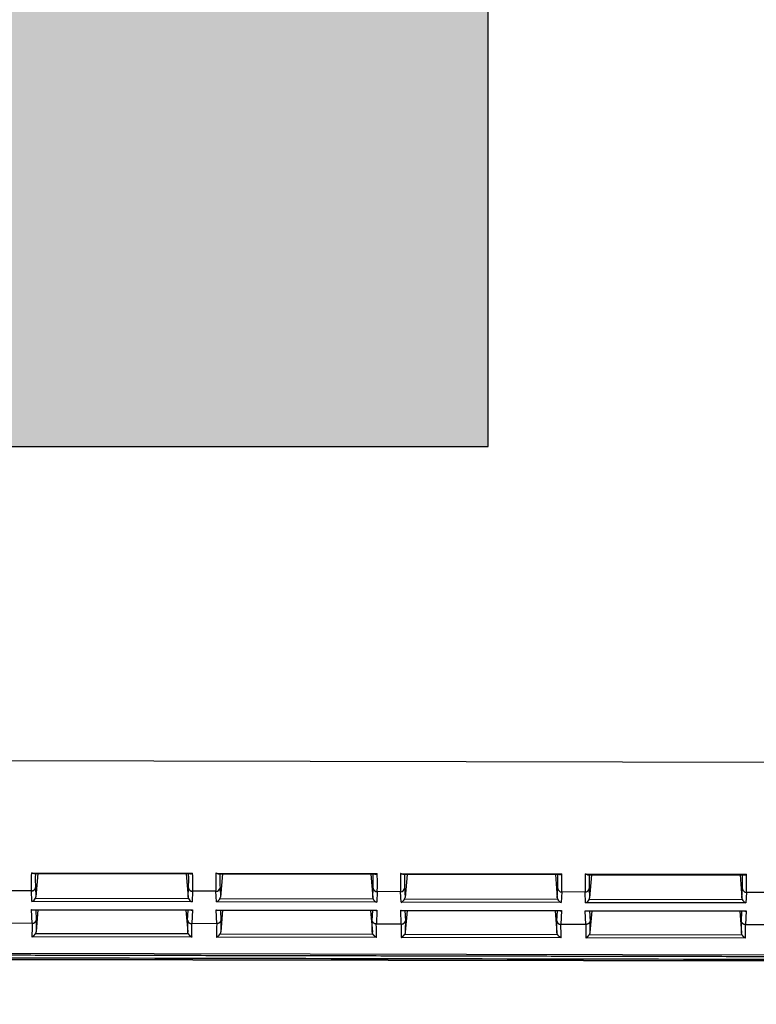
# Model space of a CAD drawing. Header units: millimetres. Extents: x 40090 to 187415, y -53271 to 40260.
# Tile 14 of 43: x 55835 to 55889, y 13765 to 13837. Entities that reach past the tile are written whole.
import ezdxf

# ---------------------------------------------------------------- set-up
doc = ezdxf.new("R2010")
doc.units = ezdxf.units.MM
for name, color, linetype in [('AVM_projekce', 240, 'Continuous'), ('AVM_projektor', 6, 'Continuous'), ('AVM_reproduktor', 6, 'Continuous'), ('AVM_TECHNIKA', 6, 'Continuous')]:
    doc.layers.add(name, color=color, linetype=linetype)
doc.styles.add('AVM', font='arial.ttf')
doc.dimstyles.new('AVM-1_50', dxfattribs={"dimscale": 40, "dimtxt": 2.5, "dimasz": 2.5, "dimexe": 1.25, "dimexo": 0.625, "dimtad": 1, "dimdec": 0, "dimrnd": 1, "dimtxsty": 'AVM', "dimcen": 2.5, "dimclrd": 256, "dimclre": 256, "dimclrt": 256, "dimadec": 0, "dimazin": 0, "dimtfac": 1, "dimtdec": 0, "dimtmove": 0, "dimatfit": 3, "dimfxl": 0, "dimarcsym": 0})

# ---------------------------------------------------------------- blocks, each defined once
blk = doc.blocks.new('PT-FW430-bottom')
for p, q in [((200.491, 304.353), (200.491, 73.885)), ((214.57, 304.016), (214.57, 3.544)), ((215, 294.627), (215, 20.806)), ((214.997, 21.103), (214.997, 294.331)), ((209.993, 263.653), (209.993, 261.948)), ((212.36, 263.713), (212.36, 261.887)), ((208.67, 250.153), (208.67, 261.947)), ((208.724, 250.321), (208.724, 261.779)), ((208.724, 261.476), (210.415, 261.618)), ((210.415, 261.618), (209.734, 261.649)), ((209.993, 261.948), (210.771, 261.912)), ((210.512, 250.46), (210.512, 261.64)), ((210.771, 261.912), (210.771, 250.188)), ((211.355, 250.167), (211.355, 261.933)), ((211.355, 261.933), (212.36, 261.887)), ((211.37, 250.262), (211.37, 261.838)), ((212.113, 261.588), (211.37, 261.622)), ((211.37, 261.463), (212.948, 261.596)), ((213.091, 250.465), (213.091, 261.636)), ((213.336, 261.894), (213.336, 250.207)), ((208.724, 250.624), (210.415, 250.482)), ((211.37, 250.637), (212.948, 250.505)), ((211.37, 250.478), (212.113, 250.512)), ((209.734, 250.451), (210.415, 250.482)), ((210.771, 250.188), (209.993, 250.153)), ((209.993, 250.153), (209.993, 248.448)), ((212.36, 250.213), (211.355, 250.167)), ((212.36, 250.213), (212.36, 248.387)), ((208.67, 236.653), (208.67, 248.447)), ((209.993, 248.448), (210.771, 248.412)), ((210.771, 248.412), (210.771, 236.688)), ((211.355, 236.667), (211.355, 248.433)), ((211.355, 248.433), (212.36, 248.387)), ((211.37, 236.762), (211.37, 248.338)), ((213.336, 248.394), (213.336, 236.707)), ((208.724, 236.821), (208.724, 248.279)), ((208.724, 247.976), (210.415, 248.118)), ((210.415, 248.118), (209.734, 248.149)), ((210.512, 236.96), (210.512, 248.14)), ((212.113, 248.088), (211.37, 248.122)), ((211.37, 247.963), (212.948, 248.096)), ((213.091, 236.965), (213.091, 248.136)), ((208.724, 237.124), (210.415, 236.982)), ((209.734, 236.951), (210.415, 236.982)), ((211.37, 237.137), (212.948, 237.005)), ((211.37, 236.978), (212.113, 237.012)), ((210.771, 236.688), (209.993, 236.653)), ((209.993, 236.653), (209.993, 234.948)), ((212.36, 236.713), (211.355, 236.667)), ((212.36, 236.713), (212.36, 234.887)), ((208.67, 223.153), (208.67, 234.947)), ((208.724, 223.321), (208.724, 234.779)), ((209.993, 234.948), (210.771, 234.912)), ((210.771, 234.912), (210.771, 223.188)), ((211.355, 223.167), (211.355, 234.933)), ((211.355, 234.933), (212.36, 234.887)), ((211.37, 223.262), (211.37, 234.838)), ((213.336, 234.894), (213.336, 223.207)), ((208.724, 234.476), (210.415, 234.618)), ((210.415, 234.618), (209.734, 234.649)), ((210.512, 223.46), (210.512, 234.64)), ((212.113, 234.588), (211.37, 234.622)), ((211.37, 234.463), (212.948, 234.596)), ((213.091, 223.465), (213.091, 234.636)), ((208.724, 223.624), (210.415, 223.482)), ((209.734, 223.451), (210.415, 223.482)), ((210.771, 223.188), (209.993, 223.153)), ((209.993, 223.153), (209.993, 221.448)), ((212.36, 223.213), (211.355, 223.167)), ((211.37, 223.637), (212.948, 223.505)), ((211.37, 223.478), (212.113, 223.512)), ((212.36, 223.213), (212.36, 221.387)), ((208.67, 209.653), (208.67, 221.447)), ((208.724, 209.821), (208.724, 221.279)), ((208.724, 220.976), (210.415, 221.118)), ((210.415, 221.118), (209.734, 221.149)), ((209.993, 221.448), (210.771, 221.412)), ((210.512, 209.96), (210.512, 221.14)), ((210.771, 221.412), (210.771, 209.688)), ((211.355, 209.667), (211.355, 221.433)), ((211.355, 221.433), (212.36, 221.387)), ((211.37, 209.762), (211.37, 221.338)), ((212.113, 221.088), (211.37, 221.122)), ((211.37, 220.963), (212.948, 221.096)), ((213.091, 209.965), (213.091, 221.136)), ((213.336, 221.394), (213.336, 209.707)), ((208.724, 210.124), (210.415, 209.982)), ((209.734, 209.951), (210.415, 209.982)), ((210.771, 209.688), (209.993, 209.653)), ((209.993, 209.653), (209.993, 207.948)), ((212.36, 209.713), (211.355, 209.667)), ((211.37, 210.137), (212.948, 210.005)), ((211.37, 209.978), (212.113, 210.012)), ((212.36, 209.713), (212.36, 207.887))]:
    blk.add_line(p, q)
for centre, major_axis, ratio, start_param, end_param in [((200.491, 261.009), (-10, -0.851), 0.042047, 3.454792, 3.751014), ((200.517, 260.71), (-9.7, -0.851), 0.043328, 3.454568, 3.699851), ((209.708, 261.948), (-0.014, -0.3), 0.950148, 0.139819, 1.61411), ((210.384, 261.917), (0.325, -0.012), 0.922888, 4.843824, 5.151363), ((210.486, 261.912), (-0.247, -0.236), 0.72431, 1.05271, 2.219463), ((211.07, 261.933), (0.239, -0.25), 0.72431, 0.648651, 0.965444), ((197.96, 259.961), (-16.7, -1.465), 0.043328, 3.594641, 3.697414), ((197.934, 260.26), (-17, -1.465), 0.042575, 3.574962, 3.695383), ((197.96, 252.139), (16.7, -1.465), 0.043328, 5.727364, 5.830137), ((200.491, 251.092), (10, -0.851), 0.042047, 5.673764, 5.969986), ((200.517, 251.39), (9.7, -0.851), 0.043328, 5.724927, 5.97021), ((209.708, 250.153), (0.014, -0.3), 0.950148, 1.527482, 3.001774), ((210.384, 250.183), (-0.325, -0.012), 0.922888, 4.273415, 4.580953), ((210.486, 250.188), (0.247, -0.236), 0.72431, 0.92213, 2.088882), ((211.07, 250.167), (-0.239, -0.25), 0.72431, 2.176149, 2.492942), ((197.934, 251.84), (17, -1.465), 0.042575, 5.729395, 5.849816), ((200.491, 247.509), (-10, -0.851), 0.042047, 3.454792, 3.751014), ((209.708, 248.448), (-0.014, -0.3), 0.950148, 0.139819, 1.61411), ((210.486, 248.412), (-0.247, -0.236), 0.72431, 1.05271, 2.219463), ((211.07, 248.433), (0.239, -0.25), 0.72431, 0.648651, 0.965444), ((197.934, 246.76), (-17, -1.465), 0.042575, 3.574962, 3.695383), ((200.517, 247.21), (-9.7, -0.851), 0.043328, 3.454568, 3.699851), ((210.384, 248.417), (0.325, -0.012), 0.922888, 4.843824, 5.151363), ((197.96, 246.461), (-16.7, -1.465), 0.043328, 3.594641, 3.697414), ((200.517, 237.89), (9.7, -0.851), 0.043328, 5.724927, 5.97021), ((209.708, 236.653), (0.014, -0.3), 0.950148, 1.527482, 3.001774), ((210.384, 236.683), (-0.325, -0.012), 0.922888, 4.273415, 4.580953), ((210.486, 236.688), (0.247, -0.236), 0.72431, 0.92213, 2.088882), ((197.96, 238.639), (16.7, -1.465), 0.043328, 5.727364, 5.830137), ((200.491, 237.592), (10, -0.851), 0.042047, 5.673764, 5.969986), ((211.07, 236.667), (-0.239, -0.25), 0.72431, 2.176149, 2.492942), ((197.934, 238.34), (17, -1.465), 0.042575, 5.729395, 5.849816), ((200.491, 234.009), (-10, -0.851), 0.042047, 3.454792, 3.751014), ((200.517, 233.71), (-9.7, -0.851), 0.043328, 3.454568, 3.699851), ((209.708, 234.948), (0.014, 0.3), 0.950148, 3.281412, 4.755703), ((210.486, 234.912), (-0.247, -0.236), 0.72431, 1.05271, 2.219463), ((211.07, 234.933), (0.239, -0.25), 0.72431, 0.648651, 0.965444), ((197.934, 233.26), (-17, -1.465), 0.042575, 3.574962, 3.695383), ((210.384, 234.917), (0.325, -0.012), 0.922888, 4.843824, 5.151363), ((197.96, 232.961), (-16.7, -1.465), 0.043328, 3.594641, 3.697414), ((200.491, 224.092), (10, -0.851), 0.042047, 5.673764, 5.969986), ((200.517, 224.39), (9.7, -0.851), 0.043328, 5.724927, 5.97021), ((209.708, 223.153), (-0.014, 0.3), 0.950148, 4.669075, 6.143366), ((210.384, 223.183), (-0.325, -0.012), 0.922888, 4.273415, 4.580953), ((210.486, 223.188), (0.247, -0.236), 0.72431, 0.92213, 2.088882), ((211.07, 223.167), (-0.239, -0.25), 0.72431, 2.176149, 2.492942), ((197.96, 225.139), (16.7, -1.465), 0.043328, 5.727364, 5.830137), ((197.934, 224.84), (17, -1.465), 0.042575, 5.729395, 5.849816), ((200.491, 220.509), (-10, -0.851), 0.042047, 3.454792, 3.751014), ((200.517, 220.21), (-9.7, -0.851), 0.043328, 3.454568, 3.699851), ((209.708, 221.448), (-0.014, -0.3), 0.950148, 0.139819, 1.61411), ((210.384, 221.417), (0.325, -0.012), 0.922888, 4.843824, 5.151363), ((210.486, 221.412), (-0.247, -0.236), 0.72431, 1.05271, 2.219463), ((211.07, 221.433), (0.239, -0.25), 0.72431, 0.648651, 0.965444), ((197.96, 219.461), (-16.7, -1.465), 0.043328, 3.594641, 3.697414), ((197.934, 219.76), (-17, -1.465), 0.042575, 3.574962, 3.695383), ((200.491, 210.592), (10, -0.851), 0.042047, 5.673764, 5.969986), ((200.517, 210.89), (9.7, -0.851), 0.043328, 5.724927, 5.97021), ((209.708, 209.653), (0.014, -0.3), 0.950148, 1.527482, 3.001774), ((210.384, 209.683), (-0.325, -0.012), 0.922888, 4.273415, 4.580953), ((210.486, 209.688), (0.247, -0.236), 0.72431, 0.92213, 2.088882), ((211.07, 209.667), (-0.239, -0.25), 0.72431, 2.176149, 2.492942), ((197.96, 211.639), (16.7, -1.465), 0.043328, 5.727364, 5.830137), ((197.934, 211.34), (17, -1.465), 0.042575, 5.729395, 5.849816)]:
    blk.add_ellipse(centre, major_axis=major_axis, ratio=ratio, start_param=start_param, end_param=end_param)
for points, start_tangent, end_tangent in [([(214.698, 305.111), (214.698, 302.486), (214.698, 299.86), (214.698, 297.235), (214.698, 294.61), (214.698, 291.985), (214.698, 289.36), (214.698, 286.735), (214.698, 284.11), (214.698, 281.484), (214.698, 278.859), (214.698, 276.234), (214.698, 273.609), (214.698, 270.984), (214.698, 268.359), (214.698, 265.733), (214.698, 263.108), (214.698, 260.483), (214.698, 257.858), (214.698, 255.233), (214.698, 252.608), (214.698, 249.983), (214.698, 247.357), (214.698, 244.732), (214.698, 242.107), (214.698, 239.482), (214.698, 236.857), (214.698, 234.232), (214.698, 231.606), (214.698, 228.981), (214.698, 226.356), (214.698, 223.731), (214.698, 221.106), (214.698, 218.481), (214.698, 215.856), (214.698, 213.23), (214.698, 210.605), (214.698, 207.98), (214.698, 205.355), (214.698, 202.73), (214.698, 200.105), (214.698, 197.48), (214.698, 194.854), (214.698, 192.229), (214.698, 189.604), (214.698, 186.979), (214.698, 184.354), (214.697, 181.729), (214.697, 179.103), (214.697, 176.478), (214.697, 173.853), (214.697, 171.228), (214.697, 168.603), (214.697, 165.978), (214.697, 163.353), (214.697, 160.727), (214.697, 158.102), (214.697, 155.477), (214.697, 152.852), (214.697, 150.227), (214.697, 147.602), (214.697, 144.976), (214.697, 142.351), (214.697, 139.726), (214.697, 137.101), (214.697, 134.476), (214.697, 131.851), (214.697, 129.226), (214.697, 126.6), (214.697, 123.975), (214.697, 121.35), (214.697, 118.725), (214.697, 116.1), (214.697, 113.475), (214.697, 110.849), (214.697, 108.224), (214.697, 105.599), (214.697, 102.974), (214.697, 100.349), (214.697, 97.724), (214.697, 95.099), (214.697, 92.473), (214.697, 89.848), (214.697, 87.223), (214.697, 84.598), (214.697, 81.973), (214.697, 79.348), (214.697, 76.723), (214.697, 74.097), (214.697, 71.472), (214.697, 68.847), (214.697, 66.222), (214.697, 63.597), (214.697, 60.972), (214.697, 58.346), (214.697, 55.721), (214.697, 53.096), (214.697, 50.471), (214.697, 47.846), (214.697, 45.221), (214.697, 42.596), (214.697, 39.97), (214.697, 37.345), (214.697, 34.72), (214.697, 32.095), (214.697, 29.47), (214.697, 26.845), (214.697, 24.219), (214.697, 21.594), (214.697, 18.969), (214.697, 16.344), (214.697, 13.719), (214.697, 11.094), (214.697, 8.469), (214.697, 5.843), (214.697, 3.218)], (-0.000004, -1), (-0.000004, -1)), ([(214.9, 297.867), (214.9, 238.944), (214.9, 180.02), (214.9, 121.097), (214.9, 62.173), (214.9, 3.25)], (0.000001, -1), (0.000001, -1)), ([(208.724, 261.779), (208.724, 261.787), (208.722, 261.798), (208.719, 261.81), (208.715, 261.824), (208.711, 261.84), (208.705, 261.857), (208.697, 261.877), (208.689, 261.898), (208.68, 261.922), (208.67, 261.947)], (-0.03175, 0.999496), (-0.384649, 0.923063)), ([(212.36, 261.887), (212.36, 261.882), (212.36, 261.876), (212.36, 261.871), (212.36, 261.866), (212.359, 261.861), (212.359, 261.856), (212.358, 261.85), (212.358, 261.845), (212.357, 261.84), (212.356, 261.835), (212.355, 261.83), (212.354, 261.825), (212.353, 261.82), (212.352, 261.814), (212.351, 261.809), (212.35, 261.804), (212.348, 261.799), (212.347, 261.794), (212.345, 261.789), (212.344, 261.785), (212.342, 261.78), (212.34, 261.775), (212.339, 261.77), (212.337, 261.765), (212.335, 261.76), (212.333, 261.756), (212.33, 261.751), (212.328, 261.746), (212.326, 261.742), (212.323, 261.737), (212.321, 261.732), (212.318, 261.728), (212.316, 261.723), (212.313, 261.719), (212.31, 261.714), (212.307, 261.71), (212.304, 261.705), (212.301, 261.701), (212.298, 261.697), (212.295, 261.695), (212.293, 261.693), (212.291, 261.69), (212.289, 261.688), (212.286, 261.685), (212.284, 261.682), (212.282, 261.679), (212.279, 261.675), (212.276, 261.672), (212.272, 261.668), (212.269, 261.665), (212.264, 261.661), (212.259, 261.656), (212.254, 261.652), (212.247, 261.648), (212.24, 261.643), (212.232, 261.638), (212.223, 261.633), (212.213, 261.628), (212.219, 261.628), (212.222, 261.628), (212.224, 261.628), (212.224, 261.627), (212.223, 261.625), (212.221, 261.624), (212.219, 261.622), (212.215, 261.62), (212.212, 261.618), (212.209, 261.615), (212.206, 261.613), (212.203, 261.611), (212.201, 261.61), (212.201, 261.608), (212.201, 261.607), (212.203, 261.607), (212.206, 261.607), (212.211, 261.608), (212.219, 261.609), (212.202, 261.605), (212.174, 261.599), (212.161, 261.595), (212.153, 261.594), (212.144, 261.592), (212.124, 261.589), (212.122, 261.589), (212.116, 261.588)], (-0.001368, -0.999999), (-0.999735, 0.023014)), ([(212.36, 261.887), (212.36, 261.887), (212.36, 261.887), (212.36, 261.887)], (0, -1), (-0.001059, -0.999999)), ([(213.091, 261.636), (213.082, 261.631), (213.072, 261.627), (213.063, 261.623), (213.054, 261.619), (213.045, 261.616), (213.035, 261.613), (213.026, 261.61), (213.016, 261.607), (213.007, 261.605), (212.997, 261.603), (212.987, 261.601), (212.977, 261.599), (212.968, 261.598), (212.958, 261.597), (212.948, 261.596)], (-0.892107, -0.451825), (-0.996524, -0.083302)), ([(213.337, 261.897), (213.335, 261.89), (213.332, 261.884), (213.329, 261.878), (213.327, 261.873), (213.324, 261.868), (213.322, 261.863), (213.32, 261.859), (213.318, 261.855), (213.316, 261.852), (213.314, 261.848), (213.311, 261.844), (213.309, 261.84), (213.306, 261.835), (213.303, 261.83), (213.3, 261.826), (213.297, 261.821), (213.294, 261.817), (213.292, 261.813), (213.289, 261.809), (213.286, 261.805), (213.283, 261.801), (213.28, 261.797), (213.277, 261.793), (213.274, 261.788), (213.27, 261.784), (213.267, 261.78), (213.264, 261.776), (213.26, 261.772), (213.257, 261.768), (213.253, 261.764), (213.25, 261.76), (213.246, 261.756), (213.243, 261.752), (213.239, 261.748), (213.235, 261.743), (213.23, 261.739), (213.226, 261.735), (213.222, 261.73), (213.218, 261.726), (213.214, 261.722), (213.21, 261.719), (213.205, 261.715), (213.201, 261.711), (213.196, 261.707), (213.192, 261.703), (213.187, 261.699), (213.182, 261.695), (213.177, 261.691), (213.173, 261.688), (213.168, 261.684), (213.163, 261.681), (213.159, 261.677), (213.154, 261.674), (213.149, 261.67), (213.144, 261.667), (213.139, 261.663), (213.134, 261.66), (213.129, 261.657), (213.123, 261.654), (213.118, 261.651), (213.113, 261.647), (213.107, 261.644), (213.102, 261.641), (213.096, 261.638), (213.091, 261.636)], (-0.399408, -0.916773), (-0.892122, -0.451794)), ([(212.111, 250.513), (212.116, 250.512), (212.122, 250.511), (212.127, 250.51), (212.132, 250.51), (212.137, 250.509), (212.142, 250.508), (212.146, 250.506), (212.151, 250.505), (212.156, 250.504), (212.16, 250.503), (212.164, 250.501), (212.169, 250.5), (212.173, 250.498), (212.177, 250.497), (212.182, 250.495), (212.186, 250.493), (212.191, 250.491), (212.195, 250.489), (212.2, 250.487), (212.204, 250.485), (212.208, 250.482), (212.212, 250.48), (212.216, 250.478), (212.22, 250.475), (212.224, 250.473), (212.229, 250.47), (212.233, 250.467), (212.237, 250.464), (212.241, 250.461), (212.245, 250.458), (212.248, 250.455), (212.252, 250.452), (212.256, 250.449), (212.26, 250.446), (212.263, 250.443), (212.267, 250.439), (212.27, 250.436), (212.274, 250.432), (212.277, 250.428), (212.281, 250.425), (212.284, 250.421), (212.287, 250.417), (212.29, 250.413), (212.294, 250.41), (212.297, 250.406), (212.3, 250.402), (212.303, 250.398), (212.305, 250.393), (212.308, 250.389), (212.311, 250.385), (212.314, 250.381), (212.316, 250.376), (212.319, 250.372), (212.321, 250.367), (212.324, 250.363), (212.326, 250.358), (212.328, 250.354), (212.331, 250.349), (212.333, 250.345), (212.335, 250.34), (212.337, 250.335), (212.339, 250.33), (212.34, 250.325), (212.342, 250.321), (212.344, 250.316), (212.345, 250.311), (212.347, 250.306), (212.348, 250.301), (212.35, 250.296), (212.351, 250.291), (212.352, 250.286), (212.353, 250.281), (212.354, 250.276), (212.355, 250.27), (212.356, 250.265), (212.357, 250.26), (212.358, 250.255), (212.358, 250.25), (212.359, 250.245), (212.359, 250.24), (212.36, 250.234), (212.36, 250.229), (212.36, 250.224), (212.36, 250.219), (212.36, 250.213)], (0.994634, -0.103452), (0.001302, -0.999999)), ([(212.948, 250.505), (212.958, 250.504), (212.968, 250.503), (212.977, 250.501), (212.987, 250.499), (212.997, 250.498), (213.007, 250.495), (213.016, 250.493), (213.026, 250.49), (213.035, 250.487), (213.045, 250.484), (213.054, 250.481), (213.063, 250.477), (213.072, 250.473), (213.082, 250.469), (213.091, 250.465)], (0.996524, -0.083302), (0.892107, -0.451825)), ([(208.724, 250.321), (208.724, 250.313), (208.722, 250.303), (208.719, 250.29), (208.715, 250.276), (208.711, 250.261), (208.705, 250.243), (208.697, 250.223), (208.689, 250.202), (208.68, 250.178), (208.67, 250.153)], (-0.03175, -0.999496), (-0.384649, -0.923063)), ([(212.36, 250.213), (212.36, 250.213), (212.36, 250.213), (212.36, 250.213)], (0.001323, -0.999999), (0.000265, -1)), ([(213.337, 250.204), (213.335, 250.21), (213.332, 250.216), (213.329, 250.222), (213.327, 250.227), (213.324, 250.233), (213.322, 250.237), (213.32, 250.241), (213.318, 250.245), (213.316, 250.248), (213.314, 250.252), (213.311, 250.256), (213.309, 250.261), (213.306, 250.265), (213.303, 250.27), (213.3, 250.275), (213.297, 250.279), (213.294, 250.283), (213.292, 250.287), (213.289, 250.291), (213.286, 250.295), (213.283, 250.299), (213.28, 250.303), (213.277, 250.308), (213.274, 250.312), (213.27, 250.316), (213.267, 250.32), (213.264, 250.324), (213.26, 250.328), (213.257, 250.332), (213.253, 250.336), (213.25, 250.34), (213.246, 250.345), (213.243, 250.349), (213.239, 250.353), (213.235, 250.357), (213.23, 250.361), (213.226, 250.366), (213.222, 250.37), (213.218, 250.374), (213.214, 250.378), (213.21, 250.381), (213.205, 250.385), (213.201, 250.389), (213.196, 250.393), (213.192, 250.397), (213.187, 250.401), (213.182, 250.405), (213.177, 250.409), (213.173, 250.412), (213.168, 250.416), (213.163, 250.42), (213.159, 250.423), (213.154, 250.427), (213.149, 250.43), (213.144, 250.433), (213.139, 250.437), (213.134, 250.44), (213.129, 250.443), (213.123, 250.447), (213.118, 250.45), (213.113, 250.453), (213.107, 250.456), (213.102, 250.459), (213.096, 250.462), (213.091, 250.465)], (-0.399408, 0.916773), (-0.892122, 0.451794)), ([(208.724, 248.279), (208.724, 248.287), (208.722, 248.298), (208.719, 248.31), (208.715, 248.324), (208.711, 248.34), (208.705, 248.357), (208.697, 248.377), (208.689, 248.398), (208.68, 248.422), (208.67, 248.447)], (-0.03175, 0.999496), (-0.384649, 0.923063)), ([(212.111, 248.088), (212.116, 248.088), (212.122, 248.089), (212.127, 248.09), (212.132, 248.091), (212.137, 248.092), (212.142, 248.093), (212.146, 248.094), (212.151, 248.095), (212.156, 248.096), (212.16, 248.098), (212.164, 248.099), (212.169, 248.1), (212.173, 248.102), (212.177, 248.104), (212.182, 248.105), (212.186, 248.107), (212.191, 248.109), (212.195, 248.111), (212.2, 248.113), (212.204, 248.116), (212.208, 248.118), (212.212, 248.12), (212.216, 248.123), (212.22, 248.125), (212.224, 248.128), (212.229, 248.13), (212.233, 248.133), (212.237, 248.136), (212.241, 248.139), (212.245, 248.142), (212.248, 248.145), (212.252, 248.148), (212.256, 248.151), (212.26, 248.154), (212.263, 248.158), (212.267, 248.161), (212.27, 248.165), (212.274, 248.168), (212.277, 248.172), (212.281, 248.175), (212.284, 248.179), (212.287, 248.183), (212.29, 248.187), (212.294, 248.191), (212.297, 248.195), (212.3, 248.199), (212.303, 248.203), (212.305, 248.207), (212.308, 248.211), (212.311, 248.215), (212.314, 248.22), (212.316, 248.224), (212.319, 248.228), (212.321, 248.233), (212.324, 248.237), (212.326, 248.242), (212.328, 248.246), (212.331, 248.251), (212.333, 248.256), (212.335, 248.26), (212.337, 248.265), (212.339, 248.27), (212.34, 248.275), (212.342, 248.28), (212.344, 248.285), (212.345, 248.289), (212.347, 248.294), (212.348, 248.299), (212.35, 248.304), (212.351, 248.309), (212.352, 248.315), (212.353, 248.32), (212.354, 248.325), (212.355, 248.33), (212.356, 248.335), (212.357, 248.34), (212.358, 248.345), (212.358, 248.35), (212.359, 248.355), (212.359, 248.361), (212.36, 248.366), (212.36, 248.371), (212.36, 248.376), (212.36, 248.382), (212.36, 248.387)], (0.994634, 0.103452), (0.001302, 0.999999)), ([(212.36, 248.387), (212.36, 248.387), (212.36, 248.387), (212.36, 248.387)], (0, -1), (-0.001059, -0.999999)), ([(213.337, 248.397), (213.335, 248.39), (213.332, 248.384), (213.329, 248.378), (213.327, 248.373), (213.324, 248.368), (213.322, 248.363), (213.32, 248.359), (213.318, 248.355), (213.316, 248.352), (213.314, 248.348), (213.311, 248.344), (213.309, 248.34), (213.306, 248.335), (213.303, 248.33), (213.3, 248.326), (213.297, 248.321), (213.294, 248.317), (213.292, 248.313), (213.289, 248.309), (213.286, 248.305), (213.283, 248.301), (213.28, 248.297), (213.277, 248.293), (213.274, 248.288), (213.27, 248.284), (213.267, 248.28), (213.264, 248.276), (213.26, 248.272), (213.257, 248.268), (213.253, 248.264), (213.25, 248.26), (213.246, 248.256), (213.243, 248.252), (213.239, 248.248), (213.235, 248.243), (213.23, 248.239), (213.226, 248.235), (213.222, 248.23), (213.218, 248.226), (213.214, 248.222), (213.21, 248.219), (213.205, 248.215), (213.201, 248.211), (213.196, 248.207), (213.192, 248.203), (213.187, 248.199), (213.182, 248.195), (213.177, 248.191), (213.173, 248.188), (213.168, 248.184), (213.163, 248.181), (213.159, 248.177), (213.154, 248.174), (213.149, 248.17), (213.144, 248.167), (213.139, 248.163), (213.134, 248.16), (213.129, 248.157), (213.123, 248.154), (213.118, 248.151), (213.113, 248.147), (213.107, 248.144), (213.102, 248.141), (213.096, 248.138), (213.091, 248.136)], (-0.399408, -0.916773), (-0.892122, -0.451794)), ([(213.091, 248.136), (213.082, 248.131), (213.072, 248.127), (213.063, 248.123), (213.054, 248.119), (213.045, 248.116), (213.035, 248.113), (213.026, 248.11), (213.016, 248.107), (213.007, 248.105), (212.997, 248.103), (212.987, 248.101), (212.977, 248.099), (212.968, 248.098), (212.958, 248.097), (212.948, 248.096)], (-0.892107, -0.451825), (-0.996524, -0.083302)), ([(208.724, 236.821), (208.724, 236.813), (208.722, 236.803), (208.719, 236.79), (208.715, 236.776), (208.711, 236.761), (208.705, 236.743), (208.697, 236.723), (208.689, 236.702), (208.68, 236.678), (208.67, 236.653)], (-0.03175, -0.999496), (-0.384649, -0.923063)), ([(212.36, 236.713), (212.36, 236.719), (212.36, 236.724), (212.36, 236.729), (212.36, 236.734), (212.359, 236.739), (212.359, 236.745), (212.358, 236.75), (212.358, 236.755), (212.357, 236.76), (212.356, 236.765), (212.355, 236.771), (212.354, 236.776), (212.353, 236.781), (212.352, 236.786), (212.351, 236.791), (212.35, 236.796), (212.348, 236.801), (212.347, 236.806), (212.345, 236.811), (212.344, 236.816), (212.342, 236.821), (212.34, 236.825), (212.339, 236.83), (212.337, 236.835), (212.335, 236.84), (212.333, 236.845), (212.33, 236.849), (212.328, 236.854), (212.326, 236.859), (212.323, 236.863), (212.321, 236.868), (212.318, 236.872), (212.316, 236.877), (212.313, 236.882), (212.31, 236.886), (212.307, 236.89), (212.304, 236.895), (212.301, 236.899), (212.298, 236.903), (212.295, 236.905), (212.293, 236.907), (212.291, 236.91), (212.289, 236.913), (212.286, 236.915), (212.284, 236.918), (212.282, 236.922), (212.279, 236.925), (212.276, 236.928), (212.272, 236.932), (212.269, 236.936), (212.264, 236.94), (212.259, 236.944), (212.254, 236.948), (212.247, 236.953), (212.24, 236.957), (212.232, 236.962), (212.223, 236.967), (212.213, 236.972), (212.219, 236.972), (212.222, 236.972), (212.224, 236.972), (212.224, 236.973), (212.223, 236.975), (212.221, 236.977), (212.219, 236.978), (212.215, 236.981), (212.212, 236.983), (212.209, 236.985), (212.206, 236.987), (212.203, 236.989), (212.201, 236.99), (212.201, 236.992), (212.201, 236.993), (212.203, 236.993), (212.206, 236.993), (212.211, 236.993), (212.219, 236.991), (212.202, 236.995), (212.174, 237.001), (212.161, 237.005), (212.153, 237.007), (212.144, 237.008), (212.124, 237.011), (212.122, 237.011), (212.116, 237.012)], (-0.001368, 0.999999), (-0.999735, -0.023014)), ([(212.948, 237.005), (212.958, 237.004), (212.968, 237.003), (212.977, 237.001), (212.987, 236.999), (212.997, 236.998), (213.007, 236.995), (213.016, 236.993), (213.026, 236.99), (213.035, 236.987), (213.045, 236.984), (213.054, 236.981), (213.063, 236.977), (213.072, 236.973), (213.082, 236.969), (213.091, 236.965)], (0.996524, -0.083302), (0.892107, -0.451825)), ([(213.337, 236.704), (213.335, 236.71), (213.332, 236.716), (213.329, 236.722), (213.327, 236.727), (213.324, 236.733), (213.322, 236.737), (213.32, 236.741), (213.318, 236.745), (213.316, 236.748), (213.314, 236.752), (213.311, 236.756), (213.309, 236.761), (213.306, 236.765), (213.303, 236.77), (213.3, 236.775), (213.297, 236.779), (213.294, 236.783), (213.292, 236.787), (213.289, 236.791), (213.286, 236.795), (213.283, 236.799), (213.28, 236.803), (213.277, 236.808), (213.274, 236.812), (213.27, 236.816), (213.267, 236.82), (213.264, 236.824), (213.26, 236.828), (213.257, 236.832), (213.253, 236.836), (213.25, 236.84), (213.246, 236.845), (213.243, 236.849), (213.239, 236.853), (213.235, 236.857), (213.23, 236.861), (213.226, 236.866), (213.222, 236.87), (213.218, 236.874), (213.214, 236.878), (213.21, 236.881), (213.205, 236.885), (213.201, 236.889), (213.196, 236.893), (213.192, 236.897), (213.187, 236.901), (213.182, 236.905), (213.177, 236.909), (213.173, 236.912), (213.168, 236.916), (213.163, 236.92), (213.159, 236.923), (213.154, 236.927), (213.149, 236.93), (213.144, 236.933), (213.139, 236.937), (213.134, 236.94), (213.129, 236.943), (213.123, 236.947), (213.118, 236.95), (213.113, 236.953), (213.107, 236.956), (213.102, 236.959), (213.096, 236.962), (213.091, 236.965)], (-0.399408, 0.916773), (-0.892122, 0.451794)), ([(212.36, 236.713), (212.36, 236.713), (212.36, 236.713), (212.36, 236.713)], (0.001323, -0.999999), (0.000265, -1)), ([(208.724, 234.779), (208.724, 234.787), (208.722, 234.798), (208.719, 234.81), (208.715, 234.824), (208.711, 234.84), (208.705, 234.857), (208.697, 234.877), (208.689, 234.898), (208.68, 234.922), (208.67, 234.947)], (-0.03175, 0.999496), (-0.384649, 0.923063)), ([(212.36, 234.887), (212.36, 234.882), (212.36, 234.876), (212.36, 234.871), (212.36, 234.866), (212.359, 234.861), (212.359, 234.856), (212.358, 234.85), (212.358, 234.845), (212.357, 234.84), (212.356, 234.835), (212.355, 234.83), (212.354, 234.825), (212.353, 234.82), (212.352, 234.814), (212.351, 234.809), (212.35, 234.804), (212.348, 234.799), (212.347, 234.794), (212.345, 234.789), (212.344, 234.785), (212.342, 234.78), (212.34, 234.775), (212.339, 234.77), (212.337, 234.765), (212.335, 234.76), (212.333, 234.756), (212.33, 234.751), (212.328, 234.746), (212.326, 234.742), (212.323, 234.737), (212.321, 234.732), (212.318, 234.728), (212.316, 234.723), (212.313, 234.719), (212.31, 234.714), (212.307, 234.71), (212.304, 234.705), (212.301, 234.701), (212.298, 234.697), (212.295, 234.695), (212.293, 234.693), (212.291, 234.69), (212.289, 234.688), (212.286, 234.685), (212.284, 234.682), (212.282, 234.679), (212.279, 234.675), (212.276, 234.672), (212.272, 234.668), (212.269, 234.665), (212.264, 234.661), (212.259, 234.656), (212.254, 234.652), (212.247, 234.648), (212.24, 234.643), (212.232, 234.638), (212.223, 234.633), (212.213, 234.628), (212.219, 234.628), (212.222, 234.628), (212.224, 234.628), (212.224, 234.627), (212.223, 234.625), (212.221, 234.624), (212.219, 234.622), (212.215, 234.62), (212.212, 234.618), (212.209, 234.615), (212.206, 234.613), (212.203, 234.611), (212.201, 234.61), (212.201, 234.608), (212.201, 234.607), (212.203, 234.607), (212.206, 234.607), (212.211, 234.608), (212.219, 234.609), (212.202, 234.605), (212.174, 234.599), (212.161, 234.595), (212.153, 234.594), (212.144, 234.592), (212.124, 234.589), (212.122, 234.589), (212.116, 234.588)], (-0.001368, -0.999999), (-0.999735, 0.023014)), ([(212.36, 234.887), (212.36, 234.887), (212.36, 234.887), (212.36, 234.887)], (0, -1), (-0.001059, -0.999999)), ([(213.337, 234.897), (213.335, 234.89), (213.332, 234.884), (213.329, 234.878), (213.327, 234.873), (213.324, 234.868), (213.322, 234.863), (213.32, 234.859), (213.318, 234.855), (213.316, 234.852), (213.314, 234.848), (213.311, 234.844), (213.309, 234.84), (213.306, 234.835), (213.303, 234.83), (213.3, 234.826), (213.297, 234.821), (213.294, 234.817), (213.292, 234.813), (213.289, 234.809), (213.286, 234.805), (213.283, 234.801), (213.28, 234.797), (213.277, 234.793), (213.274, 234.788), (213.27, 234.784), (213.267, 234.78), (213.264, 234.776), (213.26, 234.772), (213.257, 234.768), (213.253, 234.764), (213.25, 234.76), (213.246, 234.756), (213.243, 234.752), (213.239, 234.748), (213.235, 234.743), (213.23, 234.739), (213.226, 234.735), (213.222, 234.73), (213.218, 234.726), (213.214, 234.722), (213.21, 234.719), (213.205, 234.715), (213.201, 234.711), (213.196, 234.707), (213.192, 234.703), (213.187, 234.699), (213.182, 234.695), (213.177, 234.691), (213.173, 234.688), (213.168, 234.684), (213.163, 234.681), (213.159, 234.677), (213.154, 234.674), (213.149, 234.67), (213.144, 234.667), (213.139, 234.663), (213.134, 234.66), (213.129, 234.657), (213.123, 234.654), (213.118, 234.651), (213.113, 234.647), (213.107, 234.644), (213.102, 234.641), (213.096, 234.638), (213.091, 234.636)], (-0.399408, -0.916773), (-0.892122, -0.451794)), ([(213.091, 234.636), (213.082, 234.631), (213.072, 234.627), (213.063, 234.623), (213.054, 234.619), (213.045, 234.616), (213.035, 234.613), (213.026, 234.61), (213.016, 234.607), (213.007, 234.605), (212.997, 234.603), (212.987, 234.601), (212.977, 234.599), (212.968, 234.598), (212.958, 234.597), (212.948, 234.596)], (-0.892107, -0.451825), (-0.996524, -0.083302)), ([(208.724, 223.321), (208.724, 223.313), (208.722, 223.303), (208.719, 223.29), (208.715, 223.276), (208.711, 223.261), (208.705, 223.243), (208.697, 223.223), (208.689, 223.202), (208.68, 223.178), (208.67, 223.153)], (-0.03175, -0.999496), (-0.384649, -0.923063)), ([(212.111, 223.513), (212.116, 223.512), (212.122, 223.511), (212.127, 223.51), (212.132, 223.51), (212.137, 223.509), (212.142, 223.508), (212.146, 223.506), (212.151, 223.505), (212.156, 223.504), (212.16, 223.503), (212.164, 223.501), (212.169, 223.5), (212.173, 223.498), (212.177, 223.497), (212.182, 223.495), (212.186, 223.493), (212.191, 223.491), (212.195, 223.489), (212.2, 223.487), (212.204, 223.485), (212.208, 223.482), (212.212, 223.48), (212.216, 223.478), (212.22, 223.475), (212.224, 223.473), (212.229, 223.47), (212.233, 223.467), (212.237, 223.464), (212.241, 223.461), (212.245, 223.458), (212.248, 223.455), (212.252, 223.452), (212.256, 223.449), (212.26, 223.446), (212.263, 223.443), (212.267, 223.439), (212.27, 223.436), (212.274, 223.432), (212.277, 223.428), (212.281, 223.425), (212.284, 223.421), (212.287, 223.417), (212.29, 223.413), (212.294, 223.41), (212.297, 223.406), (212.3, 223.402), (212.303, 223.398), (212.305, 223.393), (212.308, 223.389), (212.311, 223.385), (212.314, 223.381), (212.316, 223.376), (212.319, 223.372), (212.321, 223.367), (212.324, 223.363), (212.326, 223.358), (212.328, 223.354), (212.331, 223.349), (212.333, 223.345), (212.335, 223.34), (212.337, 223.335), (212.339, 223.33), (212.34, 223.325), (212.342, 223.321), (212.344, 223.316), (212.345, 223.311), (212.347, 223.306), (212.348, 223.301), (212.35, 223.296), (212.351, 223.291), (212.352, 223.286), (212.353, 223.281), (212.354, 223.276), (212.355, 223.27), (212.356, 223.265), (212.357, 223.26), (212.358, 223.255), (212.358, 223.25), (212.359, 223.245), (212.359, 223.24), (212.36, 223.234), (212.36, 223.229), (212.36, 223.224), (212.36, 223.219), (212.36, 223.213)], (0.994634, -0.103452), (0.001302, -0.999999)), ([(212.36, 223.213), (212.36, 223.213), (212.36, 223.213), (212.36, 223.213)], (0.001323, -0.999999), (0.000265, -1)), ([(212.948, 223.505), (212.958, 223.504), (212.968, 223.503), (212.977, 223.501), (212.987, 223.499), (212.997, 223.498), (213.007, 223.495), (213.016, 223.493), (213.026, 223.49), (213.035, 223.487), (213.045, 223.484), (213.054, 223.481), (213.063, 223.477), (213.072, 223.473), (213.082, 223.469), (213.091, 223.465)], (0.996524, -0.083302), (0.892107, -0.451825)), ([(213.337, 223.204), (213.335, 223.21), (213.332, 223.216), (213.329, 223.222), (213.327, 223.227), (213.324, 223.233), (213.322, 223.237), (213.32, 223.241), (213.318, 223.245), (213.316, 223.248), (213.314, 223.252), (213.311, 223.256), (213.309, 223.261), (213.306, 223.265), (213.303, 223.27), (213.3, 223.275), (213.297, 223.279), (213.294, 223.283), (213.292, 223.287), (213.289, 223.291), (213.286, 223.295), (213.283, 223.299), (213.28, 223.303), (213.277, 223.308), (213.274, 223.312), (213.27, 223.316), (213.267, 223.32), (213.264, 223.324), (213.26, 223.328), (213.257, 223.332), (213.253, 223.336), (213.25, 223.34), (213.246, 223.345), (213.243, 223.349), (213.239, 223.353), (213.235, 223.357), (213.23, 223.361), (213.226, 223.366), (213.222, 223.37), (213.218, 223.374), (213.214, 223.378), (213.21, 223.381), (213.205, 223.385), (213.201, 223.389), (213.196, 223.393), (213.192, 223.397), (213.187, 223.401), (213.182, 223.405), (213.177, 223.409), (213.173, 223.412), (213.168, 223.416), (213.163, 223.42), (213.159, 223.423), (213.154, 223.427), (213.149, 223.43), (213.144, 223.433), (213.139, 223.437), (213.134, 223.44), (213.129, 223.443), (213.123, 223.447), (213.118, 223.45), (213.113, 223.453), (213.107, 223.456), (213.102, 223.459), (213.096, 223.462), (213.091, 223.465)], (-0.399408, 0.916773), (-0.892122, 0.451794)), ([(208.724, 221.279), (208.724, 221.287), (208.722, 221.298), (208.719, 221.31), (208.715, 221.324), (208.711, 221.34), (208.705, 221.357), (208.697, 221.377), (208.689, 221.398), (208.68, 221.422), (208.67, 221.447)], (-0.03175, 0.999496), (-0.384649, 0.923063)), ([(212.111, 221.088), (212.116, 221.088), (212.122, 221.089), (212.127, 221.09), (212.132, 221.091), (212.137, 221.092), (212.142, 221.093), (212.146, 221.094), (212.151, 221.095), (212.156, 221.096), (212.16, 221.098), (212.164, 221.099), (212.169, 221.1), (212.173, 221.102), (212.177, 221.104), (212.182, 221.105), (212.186, 221.107), (212.191, 221.109), (212.195, 221.111), (212.2, 221.113), (212.204, 221.116), (212.208, 221.118), (212.212, 221.12), (212.216, 221.123), (212.22, 221.125), (212.224, 221.128), (212.229, 221.13), (212.233, 221.133), (212.237, 221.136), (212.241, 221.139), (212.245, 221.142), (212.248, 221.145), (212.252, 221.148), (212.256, 221.151), (212.26, 221.154), (212.263, 221.158), (212.267, 221.161), (212.27, 221.165), (212.274, 221.168), (212.277, 221.172), (212.281, 221.175), (212.284, 221.179), (212.287, 221.183), (212.29, 221.187), (212.294, 221.191), (212.297, 221.195), (212.3, 221.199), (212.303, 221.203), (212.305, 221.207), (212.308, 221.211), (212.311, 221.215), (212.314, 221.22), (212.316, 221.224), (212.319, 221.228), (212.321, 221.233), (212.324, 221.237), (212.326, 221.242), (212.328, 221.246), (212.331, 221.251), (212.333, 221.256), (212.335, 221.26), (212.337, 221.265), (212.339, 221.27), (212.34, 221.275), (212.342, 221.28), (212.344, 221.285), (212.345, 221.289), (212.347, 221.294), (212.348, 221.299), (212.35, 221.304), (212.351, 221.309), (212.352, 221.315), (212.353, 221.32), (212.354, 221.325), (212.355, 221.33), (212.356, 221.335), (212.357, 221.34), (212.358, 221.345), (212.358, 221.35), (212.359, 221.355), (212.359, 221.361), (212.36, 221.366), (212.36, 221.371), (212.36, 221.376), (212.36, 221.382), (212.36, 221.387)], (0.994634, 0.103452), (0.001302, 0.999999)), ([(212.36, 221.387), (212.36, 221.387), (212.36, 221.387), (212.36, 221.387)], (0, -1), (-0.001059, -0.999999)), ([(213.091, 221.136), (213.082, 221.131), (213.072, 221.127), (213.063, 221.123), (213.054, 221.119), (213.045, 221.116), (213.035, 221.113), (213.026, 221.11), (213.016, 221.107), (213.007, 221.105), (212.997, 221.103), (212.987, 221.101), (212.977, 221.099), (212.968, 221.098), (212.958, 221.097), (212.948, 221.096)], (-0.892107, -0.451825), (-0.996524, -0.083302)), ([(213.091, 221.136), (213.096, 221.138), (213.102, 221.141), (213.107, 221.144), (213.113, 221.147), (213.118, 221.151), (213.123, 221.154), (213.129, 221.157), (213.134, 221.16), (213.139, 221.163), (213.144, 221.167), (213.149, 221.17), (213.154, 221.174), (213.159, 221.177), (213.163, 221.181), (213.168, 221.184), (213.173, 221.188), (213.177, 221.191), (213.182, 221.195), (213.187, 221.199), (213.192, 221.203), (213.196, 221.207), (213.201, 221.211), (213.205, 221.215), (213.21, 221.219), (213.214, 221.222), (213.218, 221.226), (213.222, 221.23), (213.226, 221.235), (213.23, 221.239), (213.235, 221.243), (213.239, 221.248), (213.243, 221.252), (213.246, 221.256), (213.25, 221.26), (213.253, 221.264), (213.257, 221.268), (213.26, 221.272), (213.264, 221.276), (213.267, 221.28), (213.27, 221.284), (213.274, 221.288), (213.277, 221.292), (213.28, 221.297), (213.283, 221.301), (213.286, 221.305), (213.289, 221.309), (213.291, 221.313), (213.294, 221.317), (213.297, 221.321), (213.299, 221.325), (213.302, 221.329), (213.305, 221.334), (213.308, 221.339), (213.311, 221.343), (213.313, 221.347), (213.315, 221.351), (213.317, 221.355), (213.319, 221.358), (213.321, 221.362), (213.323, 221.367), (213.326, 221.372), (213.329, 221.377), (213.331, 221.383), (213.334, 221.389), (213.337, 221.395)], (0.892122, 0.451794), (0.403352, 0.915045)), ([(208.724, 209.821), (208.724, 209.813), (208.722, 209.803), (208.719, 209.79), (208.715, 209.776), (208.711, 209.761), (208.705, 209.743), (208.697, 209.723), (208.689, 209.702), (208.68, 209.678), (208.67, 209.653)], (-0.03175, -0.999496), (-0.384649, -0.923063)), ([(212.36, 209.713), (212.36, 209.719), (212.36, 209.724), (212.36, 209.729), (212.36, 209.734), (212.359, 209.739), (212.359, 209.745), (212.358, 209.75), (212.358, 209.755), (212.357, 209.76), (212.356, 209.765), (212.355, 209.771), (212.354, 209.776), (212.353, 209.781), (212.352, 209.786), (212.351, 209.791), (212.35, 209.796), (212.348, 209.801), (212.347, 209.806), (212.345, 209.811), (212.344, 209.816), (212.342, 209.821), (212.34, 209.825), (212.339, 209.83), (212.337, 209.835), (212.335, 209.84), (212.333, 209.845), (212.33, 209.849), (212.328, 209.854), (212.326, 209.859), (212.323, 209.863), (212.321, 209.868), (212.318, 209.872), (212.316, 209.877), (212.313, 209.882), (212.31, 209.886), (212.307, 209.89), (212.304, 209.895), (212.301, 209.899), (212.298, 209.903), (212.295, 209.905), (212.293, 209.907), (212.291, 209.91), (212.289, 209.913), (212.286, 209.915), (212.284, 209.918), (212.282, 209.922), (212.279, 209.925), (212.276, 209.928), (212.272, 209.932), (212.269, 209.936), (212.264, 209.94), (212.259, 209.944), (212.254, 209.948), (212.247, 209.953), (212.24, 209.957), (212.232, 209.962), (212.223, 209.967), (212.213, 209.972), (212.219, 209.972), (212.222, 209.972), (212.224, 209.972), (212.224, 209.973), (212.223, 209.975), (212.221, 209.977), (212.219, 209.978), (212.215, 209.981), (212.212, 209.983), (212.209, 209.985), (212.206, 209.987), (212.203, 209.989), (212.201, 209.99), (212.201, 209.992), (212.201, 209.993), (212.203, 209.993), (212.206, 209.993), (212.211, 209.993), (212.219, 209.991), (212.202, 209.995), (212.174, 210.001), (212.161, 210.005), (212.153, 210.007), (212.144, 210.008), (212.124, 210.011), (212.122, 210.011), (212.116, 210.012)], (-0.001368, 0.999999), (-0.999735, -0.023014)), ([(212.36, 209.713), (212.36, 209.713), (212.36, 209.713), (212.36, 209.713)], (0.001323, -0.999999), (0.000265, -1)), ([(212.948, 210.005), (212.958, 210.004), (212.968, 210.003), (212.977, 210.001), (212.987, 209.999), (212.997, 209.998), (213.007, 209.995), (213.016, 209.993), (213.026, 209.99), (213.035, 209.987), (213.045, 209.984), (213.054, 209.981), (213.063, 209.977), (213.072, 209.973), (213.082, 209.969), (213.091, 209.965)], (0.996524, -0.083302), (0.892107, -0.451825)), ([(213.337, 209.704), (213.335, 209.71), (213.332, 209.716), (213.329, 209.722), (213.327, 209.727), (213.324, 209.733), (213.322, 209.737), (213.32, 209.741), (213.318, 209.745), (213.316, 209.748), (213.314, 209.752), (213.311, 209.756), (213.309, 209.761), (213.306, 209.765), (213.303, 209.77), (213.3, 209.775), (213.297, 209.779), (213.294, 209.783), (213.292, 209.787), (213.289, 209.791), (213.286, 209.795), (213.283, 209.799), (213.28, 209.803), (213.277, 209.808), (213.274, 209.812), (213.27, 209.816), (213.267, 209.82), (213.264, 209.824), (213.26, 209.828), (213.257, 209.832), (213.253, 209.836), (213.25, 209.84), (213.246, 209.845), (213.243, 209.849), (213.239, 209.853), (213.235, 209.857), (213.23, 209.861), (213.226, 209.866), (213.222, 209.87), (213.218, 209.874), (213.214, 209.878), (213.21, 209.881), (213.205, 209.885), (213.201, 209.889), (213.196, 209.893), (213.192, 209.897), (213.187, 209.901), (213.182, 209.905), (213.177, 209.909), (213.173, 209.912), (213.168, 209.916), (213.163, 209.92), (213.159, 209.923), (213.154, 209.927), (213.149, 209.93), (213.144, 209.933), (213.139, 209.937), (213.134, 209.94), (213.129, 209.943), (213.123, 209.947), (213.118, 209.95), (213.113, 209.953), (213.107, 209.956), (213.102, 209.959), (213.096, 209.962), (213.091, 209.965)], (-0.399408, 0.916773), (-0.892122, 0.451794))]:
    blk.add_spline(points, degree=3, dxfattribs=dict(start_tangent=start_tangent, end_tangent=end_tangent))
blk = doc.blocks.new('player')
at = {"layer": 'AVM_projekce'}
h = blk.add_hatch(color=6, dxfattribs=at)
h.dxf.hatch_style = 1
h.paths.add_polyline_path([(71498.368, 37158.685), (71628.368, 37158.685), (71628.368, 37298.685), (71498.368, 37298.685)])
at = {"layer": 'AVM_TECHNIKA'}
blk.add_lwpolyline([(71498.368, 37158.685), (71628.368, 37158.685), (71628.368, 37298.685), (71498.368, 37298.685)], close=True, dxfattribs=at)

msp = doc.modelspace()

# ---------------------------------------------------------------- block references
at = {"layer": 'AVM_projekce'}
msp.add_blockref('player', (-15759.017, -23352.745), dxfattribs=at)
at = {"layer": 'AVM_projektor', "rotation": 269.8895464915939}
msp.add_blockref('PT-FW430-bottom', (55626.686, 13983.842), dxfattribs=at)

# ---------------------------------------------------------------- leaders
at = {"layer": 'AVM_reproduktor', "annotation_type": 0, "has_hookline": 1, "hookline_direction": 0, "text_width": 371.112}
msp.add_leader([(55840.427, 13921.759), (56170.966, 13420.012), (56230.966, 13420.012)], dimstyle='AVM-1_50', override={"dimasz": 1.5, "dimgap": 0.625, "dimtad": 0, "dimclrd": 6}, dxfattribs=at)

doc.saveas('drawing.dxf')
